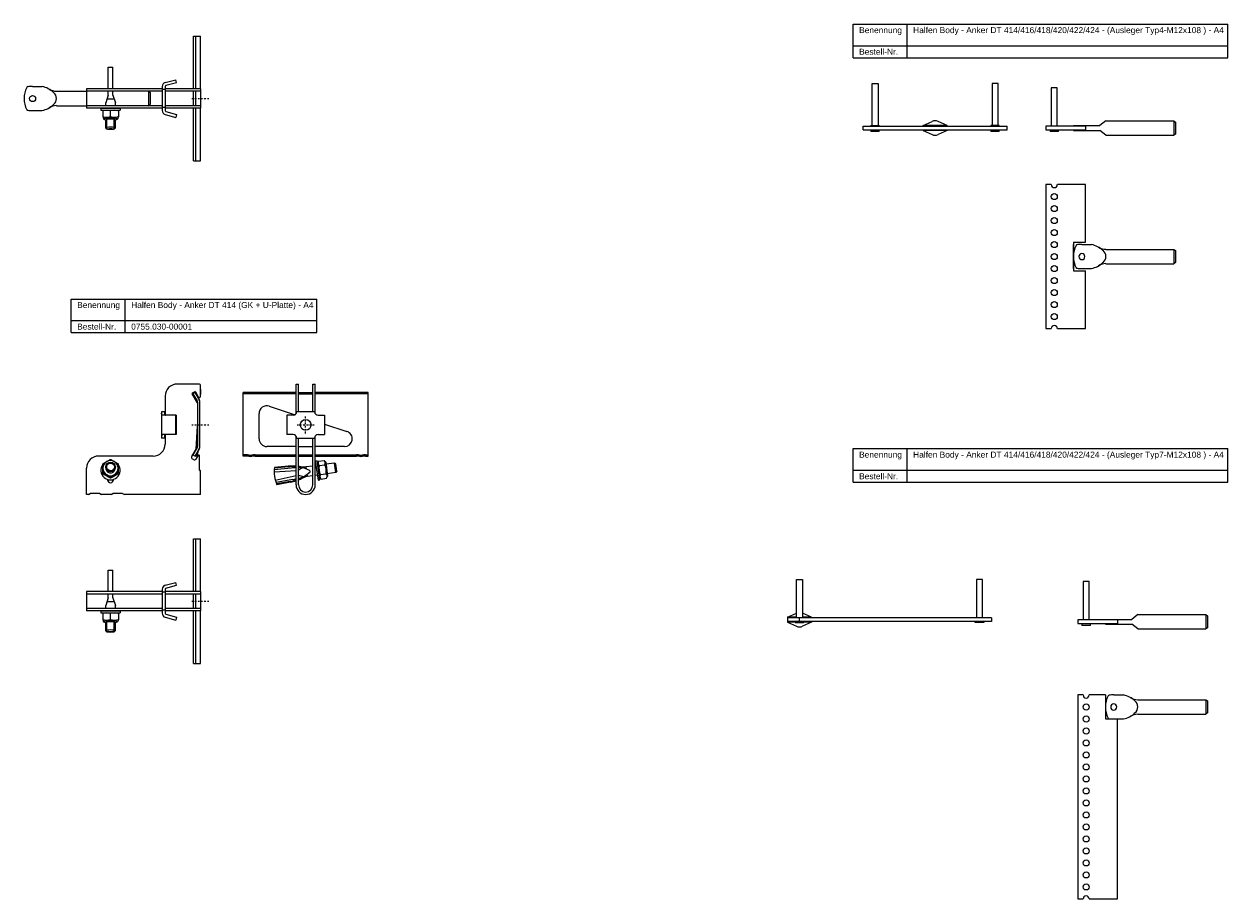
# Model space of a CAD drawing. Header units: millimetres. Extents: x -2174 to -916, y -1210 to 162.
# Tile 1 of 5: x -1956 to -953, y -1210 to -481. Entities that reach past the tile are written whole.
import ezdxf

# ---------------------------------------------------------------- set-up
doc = ezdxf.new("R2010")
doc.units = ezdxf.units.MM
doc.header["$LTSCALE"] = 10
doc.linetypes.add('STRICHPUNKT2', pattern=[0.5, 0.25, -0.125, 0, -0.125])
doc.layers.add('HALFEN', color=2, linetype='Continuous')
doc.styles.add('ARIAL50', font='ARIAL.TTF', dxfattribs={"height": 5})

msp = doc.modelspace()

# ---------------------------------------------------------------- linework, layer by layer
at = {"layer": 'HALFEN'}
for p, q in [((-1265.5, -481.3), (-953.2, -481.3)), ((-1265.5, -509.3), (-1265.5, -481.3)), ((-1220.5, -509.3), (-1220.5, -481.3)), ((-953.2, -509.3), (-953.2, -481.3)), ((-1815.1, -535.3), (-1815.1, -491.3)), ((-1815.1, -491.3), (-1809.3, -491.3)), ((-1813.3, -535.3), (-1813.3, -491.3)), ((-1809.3, -535.3), (-1809.3, -491.3)), ((-1265.5, -499.3), (-953.2, -499.3)), ((-1265.5, -509.3), (-953.2, -509.3)), ((-1886.3, -517.3), (-1882.3, -517.3)), ((-1886.3, -535.3), (-1886.3, -517.3)), ((-1882.3, -535.3), (-1882.3, -517.3)), ((-1838.8, -529.9), (-1830, -527.6)), ((-1838.1, -532.3), (-1829.3, -530)), ((-1829.3, -530), (-1830, -527.6)), ((-1249.7, -565.7), (-1249.7, -530.7)), ((-1249.7, -530.7), (-1244.7, -530.7)), ((-1244.7, -530.7), (-1244.7, -565.7)), ((-1144.7, -530.7), (-1149.7, -530.7)), ((-1149.7, -530.7), (-1149.7, -565.7)), ((-1144.7, -565.7), (-1144.7, -530.7)), ((-1949.3, -533.3), (-1941.3, -533.3)), ((-1929.3, -537.3), (-1904.3, -537.3)), ((-1841.3, -535.3), (-1904.3, -535.3)), ((-1904.3, -535.3), (-1904.3, -551.3)), ((-1841.3, -537.3), (-1904.3, -537.3)), ((-1886.3, -540.5), (-1888.3, -546.8)), ((-1886.3, -540.5), (-1886.3, -537.3)), ((-1882.3, -540.5), (-1882.3, -537.3)), ((-1882.3, -540.5), (-1880.3, -546.8)), ((-1852.7, -537.3), (-1852.7, -549.3)), ((-1852.7, -537.3), (-1851.3, -538.3)), ((-1851.3, -538.3), (-1851.3, -548.3)), ((-1841.3, -533.3), (-1841.3, -553.3)), ((-1838.8, -535.8), (-1841.3, -535.8)), ((-1838.8, -533.3), (-1838.8, -553.3)), ((-1809.3, -535.3), (-1838.8, -535.3)), ((-1838.8, -535.3), (-1838.8, -537.3)), ((-1809.3, -537.3), (-1838.8, -537.3)), ((-1838.8, -537.3), (-1838.8, -549.3)), ((-1815.1, -549.3), (-1815.1, -537.3)), ((-1813.3, -549.3), (-1813.3, -537.3)), ((-1809.3, -535.3), (-1809.3, -551.3)), ((-1100.4, -534.4), (-1100.4, -566.4)), ((-1095.4, -534.4), (-1100.4, -534.4)), ((-1095.4, -566.4), (-1095.4, -534.4)), ((-1929.3, -549.3), (-1904.3, -549.3)), ((-1841.3, -549.3), (-1904.3, -549.3)), ((-1841.3, -551.3), (-1904.3, -551.3)), ((-1892.3, -551.3), (-1876.3, -551.3)), ((-1892.3, -551.3), (-1892.3, -552.9)), ((-1888.3, -549.3), (-1888.3, -546.8)), ((-1881.3, -543.8), (-1887.3, -543.8)), ((-1880.3, -549.3), (-1880.3, -546.8)), ((-1876.3, -551.3), (-1876.3, -552.9)), ((-1852.7, -549.3), (-1851.3, -548.3)), ((-1838.8, -550.8), (-1841.3, -550.8)), ((-1809.3, -549.3), (-1838.8, -549.3)), ((-1838.8, -549.3), (-1838.8, -551.3)), ((-1809.3, -551.3), (-1838.8, -551.3)), ((-1815.1, -595.3), (-1815.1, -551.3)), ((-1813.3, -595.3), (-1813.3, -551.3)), ((-1809.3, -595.3), (-1809.3, -551.3)), ((-1949.3, -553.3), (-1941.3, -553.3)), ((-1892.3, -552.9), (-1876.3, -552.9)), ((-1890.1, -552.9), (-1890.8, -553.6)), ((-1890.8, -553.6), (-1890.8, -558.4)), ((-1890.8, -558.4), (-1890.1, -560.4)), ((-1890.1, -552.9), (-1878.5, -552.9)), ((-1888.3, -567.8), (-1888.3, -561)), ((-1887.3, -568.8), (-1887.3, -560.6)), ((-1884.3, -558.4), (-1884.3, -553.6)), ((-1881.3, -568.8), (-1881.3, -560.7)), ((-1880.3, -567.8), (-1880.3, -561)), ((-1878.5, -552.9), (-1877.8, -553.6)), ((-1877.8, -558.4), (-1878.5, -560.4)), ((-1877.8, -553.6), (-1877.8, -558.4)), ((-1838.8, -556.6), (-1830, -559)), ((-1838.1, -554.2), (-1829.3, -556.6)), ((-1829.3, -556.6), (-1830, -559)), ((-1887.3, -568.8), (-1888.3, -567.8)), ((-1881.3, -568.8), (-1880.3, -567.8)), ((-1257.2, -569.4), (-1257.2, -566.4)), ((-1257.2, -566.4), (-1137.2, -566.4)), ((-1257.2, -569.4), (-1137.2, -569.4)), ((-1250.7, -566.4), (-1250.7, -565.7)), ((-1250.7, -565.7), (-1243.7, -565.7)), ((-1250.7, -569.4), (-1250.7, -570.9)), ((-1243.7, -570.9), (-1250.7, -570.9)), ((-1243.7, -565.7), (-1243.7, -566.4)), ((-1243.7, -570.9), (-1243.7, -569.4)), ((-1207.2, -565.9), (-1199.7, -562.5)), ((-1207.2, -566.4), (-1207.2, -565.9)), ((-1187.2, -565.9), (-1207.2, -565.9)), ((-1207.2, -569.9), (-1207.2, -569.4)), ((-1187.2, -569.9), (-1207.2, -569.9)), ((-1207.2, -569.9), (-1199.7, -573.4)), ((-1187.2, -565.9), (-1194.7, -562.5)), ((-1187.2, -569.9), (-1194.7, -573.4)), ((-1187.2, -566.4), (-1187.2, -565.9)), ((-1187.2, -569.9), (-1187.2, -569.4)), ((-1143.7, -565.7), (-1150.7, -565.7)), ((-1150.7, -565.7), (-1150.7, -566.4)), ((-1150.7, -569.4), (-1150.7, -570.9)), ((-1143.7, -570.9), (-1150.7, -570.9)), ((-1143.7, -566.4), (-1143.7, -565.7)), ((-1143.7, -570.9), (-1143.7, -569.4)), ((-1137.2, -569.4), (-1137.2, -566.4)), ((-1071.9, -566.4), (-1104.9, -566.4)), ((-1104.9, -566.4), (-1104.9, -569.4)), ((-1104.9, -569.4), (-1071.9, -569.4)), ((-1101.4, -569.4), (-1101.4, -570.9)), ((-1094.4, -570.9), (-1101.4, -570.9)), ((-1094.4, -570.9), (-1094.4, -569.4)), ((-1081.9, -565.9), (-1059.9, -565.9)), ((-1081.9, -565.9), (-1081.9, -566.4)), ((-1081.9, -569.4), (-1081.9, -569.9)), ((-1081.9, -569.9), (-1059.9, -569.9)), ((-1071.9, -566.4), (-1071.9, -569.4)), ((-1054.9, -561.9), (-1059.9, -565.9)), ((-1054.9, -573.9), (-1059.9, -569.9)), ((-1054.9, -561.9), (-998.3, -561.9)), ((-998.3, -561.9), (-998.3, -573.9)), ((-998.3, -561.9), (-996.9, -562.9)), ((-996.9, -562.9), (-996.9, -572.9)), ((-1054.9, -573.9), (-998.3, -573.9)), ((-996.9, -572.9), (-998.3, -573.9)), ((-1815.1, -595.3), (-1809.3, -595.3)), ((-1100.4, -615), (-1104.9, -615)), ((-1104.9, -615), (-1104.9, -735)), ((-1071.9, -615), (-1095.3, -615)), ((-1071.9, -663), (-1071.9, -615)), ((-1081.9, -663), (-1081.9, -687)), ((-1081.9, -663), (-1071.9, -663)), ((-1081.9, -685), (-1081.9, -665)), ((-1074.9, -665), (-1066.9, -665)), ((-1054.9, -669), (-998.3, -669)), ((-998.3, -669), (-998.3, -681)), ((-998.3, -669), (-996.9, -670)), ((-996.9, -670), (-996.9, -680)), ((-1054.9, -681), (-998.3, -681)), ((-996.9, -680), (-998.3, -681)), ((-1081.9, -687), (-1071.9, -687)), ((-1074.9, -685), (-1066.9, -685)), ((-1071.9, -735), (-1071.9, -687)), ((-1917.1, -710.4), (-1712.3, -710.4)), ((-1917.1, -738.4), (-1917.1, -710.4)), ((-1872.1, -738.4), (-1872.1, -710.4)), ((-1712.3, -738.4), (-1712.3, -710.4)), ((-1917.1, -728.4), (-1712.3, -728.4)), ((-1917.1, -738.4), (-1712.3, -738.4)), ((-1104.9, -735), (-1100.4, -735)), ((-1095.3, -735), (-1071.9, -735)), ((-1810.3, -781.3), (-1828.8, -781.3)), ((-1810.3, -781.3), (-1828.8, -781.3)), ((-1809.3, -785.6), (-1809.3, -782.3)), ((-1809.3, -791.5), (-1809.3, -782.3)), ((-1729.7, -806), (-1729.7, -781.3)), ((-1729.7, -781.3), (-1727.7, -781.3)), ((-1727.7, -804.3), (-1727.7, -781.3)), ((-1715.7, -804.3), (-1715.7, -781.3)), ((-1715.7, -781.3), (-1713.7, -781.3)), ((-1713.7, -806), (-1713.7, -781.3)), ((-1838.8, -791.3), (-1838.8, -807)), ((-1809.3, -785.6), (-1809.3, -790)), ((-1773.7, -841.3), (-1773.7, -788.3)), ((-1729.7, -788.3), (-1773.7, -788.3)), ((-1729.7, -789.3), (-1773.7, -789.3)), ((-1727.7, -788.3), (-1715.7, -788.3)), ((-1727.7, -789.3), (-1715.7, -789.3)), ((-1669.7, -788.3), (-1713.7, -788.3)), ((-1669.7, -789.3), (-1713.7, -789.3)), ((-1669.7, -841.3), (-1669.7, -788.3)), ((-1838.8, -796.3), (-1838.8, -801.3)), ((-1752, -799.8), (-1730.4, -806.8)), ((-1841.7, -804.3), (-1841.7, -826.3)), ((-1839.2, -804.3), (-1841.7, -804.3)), ((-1829.7, -807.3), (-1840.9, -807.3)), ((-1839.2, -804.3), (-1839.2, -806.3)), ((-1830.3, -807.3), (-1830.3, -823.3)), ((-1829.7, -807.3), (-1829.7, -823.3)), ((-1760.5, -826.9), (-1760.5, -805.9)), ((-1737.4, -807.3), (-1737.4, -823.3)), ((-1732.2, -807.3), (-1737.4, -807.3)), ((-1714.2, -804.3), (-1729.2, -804.3)), ((-1711.2, -807.3), (-1706, -807.3)), ((-1706, -807.3), (-1706, -823.3)), ((-1706, -814.7), (-1687.3, -820.8)), ((-1839.2, -826.3), (-1841.7, -826.3)), ((-1829.7, -823.3), (-1840.9, -823.3)), ((-1839.2, -824.3), (-1839.2, -826.3)), ((-1838.8, -823.6), (-1838.8, -831.3)), ((-1732.2, -823.3), (-1737.4, -823.3)), ((-1729.7, -865.3), (-1729.7, -824.7)), ((-1729.2, -826.3), (-1714.2, -826.3)), ((-1727.7, -865.3), (-1727.7, -826.3)), ((-1715.7, -865.3), (-1715.7, -826.3)), ((-1713.7, -865.3), (-1713.7, -824.6)), ((-1711.2, -823.3), (-1706, -823.3)), ((-1848.8, -841.3), (-1894.3, -841.3)), ((-1810.3, -853), (-1810.3, -840.9)), ((-1771.4, -840.3), (-1773.7, -840.3)), ((-1771.4, -841.3), (-1773.7, -841.3)), ((-1763.9, -840.3), (-1729.7, -840.3)), ((-1763.9, -841.3), (-1729.7, -841.3)), ((-1729.7, -833.4), (-1754, -833.4)), ((-1727.7, -833.4), (-1715.7, -833.4)), ((-1727.7, -840.3), (-1715.7, -840.3)), ((-1727.7, -841.3), (-1715.7, -841.3)), ((-1689.4, -833.4), (-1713.7, -833.4)), ((-1713.7, -840.3), (-1679.4, -840.3)), ((-1713.7, -841.3), (-1679.4, -841.3)), ((-1671.9, -840.3), (-1669.7, -840.3)), ((-1671.9, -841.3), (-1669.7, -841.3)), ((-1265.5, -835.1), (-953.2, -835.1)), ((-1265.5, -863.1), (-1265.5, -835.1)), ((-1220.5, -863.1), (-1220.5, -835.1)), ((-953.2, -863.1), (-953.2, -835.1)), ((-1904.3, -873.3), (-1904.3, -851.3)), ((-1888.3, -851.2), (-1888.3, -850.4)), ((-1880.3, -851.2), (-1880.3, -850.4)), ((-1733.8, -851.4), (-1747.9, -852.8)), ((-1736.3, -849.7), (-1747.7, -850.8)), ((-1736.2, -850.4), (-1747.6, -851.5)), ((-1724.6, -851.1), (-1727.7, -853.1)), ((-1724.6, -851.1), (-1727.7, -853.1)), ((-1725.6, -851), (-1724.6, -851.1)), ((-1725.6, -851), (-1724.6, -851.1)), ((-1715.7, -849.6), (-1721.5, -850.4)), ((-1721.5, -850.4), (-1721.3, -852)), ((-1721.4, -851.4), (-1721.3, -852.1)), ((-1712.1, -845.2), (-1713.7, -845.5)), ((-1713.7, -845.5), (-1711.4, -861.3)), ((-1713.1, -849.3), (-1713.7, -849.3)), ((-1709.9, -861.1), (-1712.1, -845.2)), ((-1711, -845.6), (-1711.8, -847.4)), ((-1711.8, -847.3), (-1710.2, -858.8)), ((-1711, -845.6), (-1706.3, -844.9)), ((-1710.5, -849.3), (-1705.7, -848.6)), ((-1706.3, -844.9), (-1705, -846.5)), ((-1705, -846.5), (-1703.4, -858)), ((-1697.7, -847.1), (-1704.8, -848.1)), ((-1696.6, -855), (-1697.7, -847.1)), ((-1696.6, -848), (-1697.7, -847.1)), ((-1695.8, -853.9), (-1696.6, -848)), ((-1886.8, -861), (-1886.8, -860.8)), ((-1881.8, -861), (-1881.8, -860.8)), ((-1809.6, -853.3), (-1810, -853.3)), ((-1809.3, -873.3), (-1809.3, -853.6)), ((-1729.7, -853.5), (-1747.9, -854.7)), ((-1729.7, -857.8), (-1747, -861.6)), ((-1732.5, -860.9), (-1746.4, -863.4)), ((-1734.5, -862.4), (-1745.8, -864.5)), ((-1727.7, -856.9), (-1727.6, -857.4)), ((-1727.6, -857.4), (-1727.7, -856.9)), ((-1727.6, -857.4), (-1727.7, -857.4)), ((-1724.2, -858.4), (-1727.6, -857.4)), ((-1723.6, -858.6), (-1727.6, -857.4)), ((-1724.5, -859), (-1723.6, -858.6)), ((-1724.5, -859), (-1724.2, -858.8)), ((-1720.6, -856.7), (-1720.5, -857.4)), ((-1720.6, -856.8), (-1720.4, -858.4)), ((-1715.7, -857.7), (-1720.4, -858.4)), ((-1712, -857.2), (-1713.7, -857.4)), ((-1711.4, -861.3), (-1709.9, -861.1)), ((-1708.9, -860.5), (-1710.2, -858.9)), ((-1709.5, -856.7), (-1704.7, -856.1)), ((-1708.9, -860.5), (-1704.2, -859.8)), ((-1704.2, -859.8), (-1703.4, -858)), ((-1696.6, -855), (-1703.7, -856)), ((-1695.8, -853.9), (-1696.6, -855)), ((-1265.5, -853.1), (-953.2, -853.1)), ((-1902.8, -873.3), (-1901.3, -872.5)), ((-1893.3, -872.5), (-1901.3, -872.5)), ((-1893.3, -872.5), (-1891.8, -873.3)), ((-1883.8, -873.3), (-1882.3, -872.5)), ((-1874.3, -872.5), (-1882.3, -872.5)), ((-1874.3, -872.5), (-1872.8, -873.3)), ((-1734.4, -863.1), (-1745.7, -865.2)), ((-1265.5, -863.1), (-953.2, -863.1)), ((-1902.8, -873.3), (-1904.3, -873.3)), ((-1883.8, -873.3), (-1891.8, -873.3)), ((-1809.3, -873.3), (-1872.8, -873.3)), ((-1815.1, -954.3), (-1815.1, -910.3)), ((-1815.1, -910.3), (-1809.3, -910.3)), ((-1813.3, -954.3), (-1813.3, -910.3)), ((-1809.3, -954.3), (-1809.3, -910.3)), ((-1886.3, -936.3), (-1882.3, -936.3)), ((-1886.3, -954.3), (-1886.3, -936.3)), ((-1882.3, -954.3), (-1882.3, -936.3)), ((-1841.3, -952.3), (-1841.3, -972.3)), ((-1838.8, -948.9), (-1830, -946.6)), ((-1838.8, -952.3), (-1838.8, -972.3)), ((-1838.1, -951.3), (-1829.3, -949)), ((-1829.3, -949), (-1830, -946.6)), ((-1312.7, -976.2), (-1312.7, -944.2)), ((-1312.7, -944.2), (-1307.7, -944.2)), ((-1307.7, -944.2), (-1307.7, -976.2)), ((-1157.7, -944.2), (-1162.7, -944.2)), ((-1162.7, -944.2), (-1162.7, -976.2)), ((-1157.7, -976.2), (-1157.7, -944.2)), ((-1073.8, -945.9), (-1073.8, -977.9)), ((-1068.8, -945.9), (-1073.8, -945.9)), ((-1068.8, -977.9), (-1068.8, -945.9)), ((-1841.3, -954.3), (-1904.3, -954.3)), ((-1904.3, -954.3), (-1904.3, -970.3)), ((-1841.3, -956.3), (-1904.3, -956.3)), ((-1886.3, -959.5), (-1888.3, -965.8)), ((-1881.3, -962.8), (-1887.3, -962.8)), ((-1886.3, -959.5), (-1886.3, -956.3)), ((-1882.3, -959.5), (-1882.3, -956.3)), ((-1882.3, -959.5), (-1880.3, -965.8)), ((-1838.8, -954.8), (-1841.3, -954.8)), ((-1809.3, -954.3), (-1838.8, -954.3)), ((-1838.8, -954.3), (-1838.8, -956.3)), ((-1809.3, -956.3), (-1838.8, -956.3)), ((-1838.8, -956.3), (-1838.8, -968.3)), ((-1815.1, -968.3), (-1815.1, -956.3)), ((-1813.3, -968.3), (-1813.3, -956.3)), ((-1809.3, -954.3), (-1809.3, -970.3)), ((-1841.3, -968.3), (-1904.3, -968.3)), ((-1841.3, -970.3), (-1904.3, -970.3)), ((-1892.3, -970.3), (-1876.3, -970.3)), ((-1892.3, -970.3), (-1892.3, -971.9)), ((-1892.3, -971.9), (-1876.3, -971.9)), ((-1890.1, -971.9), (-1890.8, -972.6)), ((-1890.8, -972.6), (-1890.8, -977.4)), ((-1890.1, -971.9), (-1878.5, -971.9)), ((-1888.3, -968.3), (-1888.3, -965.8)), ((-1884.3, -977.4), (-1884.3, -972.6)), ((-1880.3, -968.3), (-1880.3, -965.8)), ((-1878.5, -971.9), (-1877.8, -972.6)), ((-1877.8, -972.6), (-1877.8, -977.4)), ((-1876.3, -970.3), (-1876.3, -971.9)), ((-1838.8, -969.8), (-1841.3, -969.8)), ((-1809.3, -968.3), (-1838.8, -968.3)), ((-1838.8, -968.3), (-1838.8, -970.3)), ((-1809.3, -970.3), (-1838.8, -970.3)), ((-1815.1, -1014.3), (-1815.1, -970.3)), ((-1813.3, -1014.3), (-1813.3, -970.3)), ((-1809.3, -1014.3), (-1809.3, -970.3)), ((-1320.2, -975.7), (-1312.8, -972.2)), ((-1300.2, -975.7), (-1307.7, -972.2)), ((-1890.8, -977.4), (-1890.1, -979.4)), ((-1888.3, -986.8), (-1888.3, -980)), ((-1887.3, -987.8), (-1887.3, -979.6)), ((-1881.3, -987.8), (-1881.3, -979.7)), ((-1880.3, -986.8), (-1880.3, -980)), ((-1877.8, -977.4), (-1878.5, -979.4)), ((-1838.8, -975.6), (-1830, -978)), ((-1838.1, -973.2), (-1829.3, -975.6)), ((-1829.3, -975.6), (-1830, -978)), ((-1312.7, -975.7), (-1320.2, -975.7)), ((-1320.2, -975.7), (-1320.2, -976.2)), ((-1150.2, -976.2), (-1320.2, -976.2)), ((-1320.2, -976.2), (-1320.2, -979.2)), ((-1150.2, -979.2), (-1320.2, -979.2)), ((-1320.2, -979.2), (-1320.2, -979.7)), ((-1313.7, -979.7), (-1320.2, -979.7)), ((-1320.2, -979.7), (-1312.8, -983.1)), ((-1313.7, -979.2), (-1313.7, -979.9)), ((-1313.7, -979.9), (-1306.7, -979.9)), ((-1310.2, -979.2), (-1310.2, -976.2)), ((-1300.2, -975.7), (-1307.7, -975.7)), ((-1300.2, -979.7), (-1307.7, -983.1)), ((-1306.7, -979.9), (-1306.7, -979.2)), ((-1300.2, -979.7), (-1306.7, -979.7)), ((-1300.2, -975.7), (-1300.2, -976.2)), ((-1300.2, -979.2), (-1300.2, -979.7)), ((-1163.7, -979.9), (-1163.7, -979.2)), ((-1156.7, -979.9), (-1163.7, -979.9)), ((-1156.7, -979.2), (-1156.7, -979.9)), ((-1150.2, -976.2), (-1150.2, -979.2)), ((-1045.3, -977.9), (-1078.3, -977.9)), ((-1078.3, -977.9), (-1078.3, -980.9)), ((-1078.3, -980.9), (-1045.3, -980.9)), ((-1074.8, -980.9), (-1074.8, -982.4)), ((-1067.8, -982.4), (-1074.8, -982.4)), ((-1067.8, -982.4), (-1067.8, -980.9)), ((-1055.3, -977.4), (-1033.3, -977.4)), ((-1055.3, -977.4), (-1055.3, -977.9)), ((-1055.3, -980.9), (-1055.3, -981.4)), ((-1055.3, -981.4), (-1033.3, -981.4)), ((-1045.3, -977.9), (-1045.3, -980.9)), ((-1028.3, -973.4), (-1033.3, -977.4)), ((-1028.3, -985.4), (-1033.3, -981.4)), ((-1028.3, -973.4), (-971.7, -973.4)), ((-971.7, -973.4), (-971.7, -985.4)), ((-971.7, -973.4), (-970.3, -974.4)), ((-970.3, -974.4), (-970.3, -984.4)), ((-1887.3, -987.8), (-1888.3, -986.8)), ((-1881.3, -987.8), (-1880.3, -986.8)), ((-1028.3, -985.4), (-971.7, -985.4)), ((-970.3, -984.4), (-971.7, -985.4)), ((-1815.1, -1014.3), (-1809.3, -1014.3)), ((-1073.8, -1040.4), (-1078.3, -1040.4)), ((-1078.3, -1040.4), (-1078.3, -1210.4)), ((-1055.3, -1040.4), (-1068.7, -1040.4)), ((-1055.3, -1040.4), (-1055.3, -1060.4)), ((-1048.3, -1040.4), (-1040.3, -1040.4)), ((-1028.3, -1044.4), (-971.7, -1044.4)), ((-971.7, -1044.4), (-971.7, -1056.4)), ((-971.7, -1044.4), (-970.3, -1045.4)), ((-970.3, -1045.4), (-970.3, -1055.4)), ((-1055.3, -1060.4), (-1045.3, -1060.4)), ((-1048.3, -1060.4), (-1040.3, -1060.4)), ((-1045.3, -1210.4), (-1045.3, -1060.4)), ((-1028.3, -1056.4), (-971.7, -1056.4)), ((-970.3, -1055.4), (-971.7, -1056.4)), ((-1078.3, -1210.4), (-1073.8, -1210.4)), ((-1068.7, -1210.4), (-1045.3, -1210.4))]:
    msp.add_line(p, q, dxfattribs=at)
at = {"layer": 'HALFEN', "color": 1, "linetype": 'STRICHPUNKT2', "ltscale": 0.5}
for p, q in [((-1816.6, -543.3), (-1802.1, -543.3)), ((-1721.7, -822.6), (-1721.7, -808.1)), ((-1816.6, -815.3), (-1802.1, -815.3)), ((-1728.9, -815.3), (-1714.4, -815.3)), ((-1816.6, -962.3), (-1802.1, -962.3))]:
    msp.add_line(p, q, dxfattribs=at)
at = {"layer": 'HALFEN', "extrusion": (0, 1, 0)}
for p, q in [((-1811.9, -796.8), (-1816.2, -789.4)), ((-1816, -788.7), (-1814.3, -787.7)), ((-1813.9, -788.3), (-1815.6, -789.3)), ((-1815.6, -789.3), (-1812.1, -795.4)), ((-1810.3, -794.4), (-1813.9, -788.3)), ((-1813.6, -787.9), (-1811.2, -792)), ((-1811.9, -796.2), (-1811.9, -833.4)), ((-1809.9, -833.4), (-1809.9, -796.2)), ((-1813, -835.6), (-1811.9, -816.5)), ((-1816.6, -841.8), (-1813, -835.6)), ((-1812.1, -834.2), (-1815.6, -840.3)), ((-1815.6, -840.3), (-1813.9, -841.3)), ((-1813.9, -841.3), (-1810.3, -835.2)), ((-1813.9, -841.3), (-1813.9, -841.3)), ((-1813.5, -841.4), (-1813.9, -841.3)), ((-1812.5, -841.8), (-1813.5, -841.4)), ((-1811.3, -840.6), (-1813.1, -843.8)), ((-1812.5, -841.8), (-1810.6, -835.6)), ((-1815.1, -844.3), (-1816, -843.8)), ((-1890.7, -855.9), (-1890.7, -855.1)), ((-1884.3, -859.5), (-1884.3, -858.8)), ((-1877.9, -855.9), (-1877.9, -855.1))]:
    msp.add_line(p, q, dxfattribs=at)
at = {"layer": 'HALFEN'}
for centre, radius in [((-1949.3, -543.3), 2.55), ((-1097.9, -625), 2.55), ((-1097.9, -635), 2.55), ((-1097.9, -645), 2.55), ((-1097.9, -655), 2.55), ((-1097.9, -665), 2.55), ((-1097.9, -675), 2.55), ((-1097.9, -685), 2.55), ((-1097.9, -695), 2.55), ((-1097.9, -705), 2.55), ((-1097.9, -715), 2.55), ((-1097.9, -725), 2.55), ((-1721.7, -815.3), 4.5), ((-1071.3, -1050.4), 2.55), ((-1071.3, -1060.4), 2.55), ((-1071.3, -1070.4), 2.55), ((-1071.3, -1080.4), 2.55), ((-1071.3, -1090.4), 2.55), ((-1071.3, -1100.4), 2.55), ((-1071.3, -1110.4), 2.55), ((-1071.3, -1120.4), 2.55), ((-1071.3, -1130.4), 2.55), ((-1071.3, -1140.4), 2.55), ((-1071.3, -1150.4), 2.55), ((-1071.3, -1160.4), 2.55), ((-1071.3, -1170.4), 2.55), ((-1071.3, -1180.4), 2.55), ((-1071.3, -1190.4), 2.55), ((-1071.3, -1200.4), 2.55)]:
    msp.add_circle(centre, radius, dxfattribs=at)
for centre, radius, start, end in [((-1837.8, -533.3), 3.5, 105, 180), ((-1935.8, -543.3), 20.6, 153.1067, 206.8933), ((-1953.2, -534.4), 1, 95.7195, 153.1067), ((-1950, -566.7), 33.4, 88.8707, 95.7195), ((-1944.8, -551.7), 18.7, 45.6889, 79.3414), ((-1928.6, -523.7), 13.6, 240.0954, 267.0505), ((-1935.8, -543.3), 6.43, 308.925, 51.075), ((-1837.8, -533.3), 1, 105, 180), ((-1944.8, -534.9), 18.7, 280.6586, 314.3111), ((-1928.6, -562.8), 13.6, 92.9495, 119.9046), ((-1953.2, -552.1), 1, 206.8933, 264.2805), ((-1950, -519.9), 33.4, 264.2805, 271.1293), ((-1887.6, -562.4), 9.37, 69.7054, 110.2946), ((-1887.6, -549.6), 9.37, 249.7054, 290.2946), ((-1881.1, -562.4), 9.37, 69.7054, 110.2946), ((-1881.1, -549.6), 9.37, 249.7054, 290.2946), ((-1837.8, -553.3), 3.5, 180, 255), ((-1837.8, -553.3), 1, 180, 255), ((-1247.2, -567.9), 6, 114.6243, 114.73), ((-1247.2, -567.9), 6, 65.27, 65.3757), ((-1197.2, -567.9), 6, 65.27, 114.73), ((-1147.2, -567.9), 6, 114.6243, 114.73), ((-1147.2, -567.9), 6, 65.27, 65.3757), ((-1197.2, -567.9), 6, 245.27, 294.73), ((-1097.9, -615), 2.55, 180, 0), ((-1061.3, -675), 20.6, 153.1067, 206.8933), ((-1078.8, -666.1), 1, 95.7195, 153.1067), ((-1075.6, -698.4), 33.4, 88.8707, 95.7195), ((-1070.4, -683.4), 18.7, 45.6889, 79.3414), ((-1054.2, -655.4), 13.6, 240.0954, 267.0505), ((-1061.3, -675), 6.43, 308.925, 51.075), ((-1074.9, -675), 2.55, 90, 270), ((-1074.9, -675), 2.55, 270, 90), ((-1070.4, -666.6), 18.7, 280.6586, 314.3111), ((-1054.2, -694.5), 13.6, 92.9495, 119.9046), ((-1078.8, -683.8), 1, 206.8933, 264.2805), ((-1075.6, -651.6), 33.4, 264.2805, 271.1293), ((-1097.9, -735), 2.55, 0, 180), ((-1828.8, -791.3), 10, 90, 180), ((-1810.3, -782.3), 1, 0, 90), ((-1815.8, -789.1), 0.5, 120, 210), ((-1814, -788.1), 0.5, 30, 120), ((-1810.3, -791.5), 1, 210, 0), ((-1813.4, -796.2), 1.5, 0, 30), ((-1813.4, -796.2), 3.5, 360, 30), ((-1754, -805.9), 6.5, 72, 180), ((-1732.2, -804.3), 3, 269.9556, 359.9556), ((-1711.2, -804.3), 3, 179.9556, 269.9556), ((-1689.4, -826.9), 6.5, 270, 72), ((-1848.8, -831.3), 10, 270, 0), ((-1754, -826.9), 6.5, 180, 270), ((-1732.2, -826.3), 3, 359.9556, 89.9556), ((-1711.2, -826.3), 3, 89.9556, 179.9556), ((-1894.3, -851.3), 10, 90, 180), ((-1815.3, -842.5), 1.5, 150, 240), ((-1813.4, -833.4), 1.5, 330, 360), ((-1810.8, -840.9), 0.5, 0, 150), ((-1813.4, -833.4), 3.5, 330, 0), ((-1771.4, -856.3), 16, 80.3664, 90), ((-1771.4, -856.3), 15, 80.3664, 90), ((-1767.7, -834.2), 7.41, 260.3664, 279.6336), ((-1767.7, -834.2), 6.41, 260.3664, 279.6336), ((-1763.9, -856.3), 16, 90, 99.6336), ((-1763.9, -856.3), 15, 90, 99.6336), ((-1679.4, -856.3), 16, 80.3664, 90), ((-1679.4, -856.3), 15, 80.3664, 90), ((-1675.7, -834.2), 7.41, 260.3664, 279.6336), ((-1675.7, -834.2), 6.41, 260.3664, 279.6336), ((-1671.9, -856.3), 16, 90, 99.6336), ((-1671.9, -856.3), 15, 90, 99.6336), ((-1884.3, -853.2), 8, 143.1301, 36.8699), ((-1814.4, -843), 1.5, 240, 330), ((-1721.1, -854.4), 26.8, 172.244, 203.6435), ((-1732.3, -891.9), 42.3, 86.4717, 95.4416), ((-1732.3, -891.9), 42.3, 86.4717, 95.4416), ((-1732.1, -880.8), 30.7, 85.4346, 97.6558), ((-1732.1, -880.8), 30.7, 85.4346, 97.6558), ((-1727.8, -894.6), 43.7, 92.4413, 97.9226), ((-1727.8, -894.6), 43.7, 92.4413, 97.9226), ((-1732.3, -891.9), 42.3, 83.0774, 83.7516), ((-1732.3, -891.9), 42.3, 83.0774, 83.7516), ((-1732.1, -880.8), 30.7, 74.9869, 81.6714), ((-1732.1, -880.8), 30.7, 63.4458, 81.6714), ((-1727.8, -894.6), 43.7, 87.1517, 89.8178), ((-1727.8, -894.6), 43.7, 87.1517, 89.8178), ((-1722.4, -829.9), 20.5, 256.6731, 265.1714), ((-1722.4, -829.9), 20.5, 256.6731, 272.6165), ((-1708.1, -847.1), 3.32, 162.4385, 222.4385), ((-1698.3, -851.4), 12.4, 170.383, 205.617), ((-1708.7, -847.2), 3.32, 333.5615, 33.5615), ((-1716.9, -854), 12.4, 350.383, 25.617), ((-1884.3, -861), 2.5, 180, 0), ((-1810, -853), 0.3, 180, 270), ((-1809.6, -853.6), 0.3, 0, 90), ((-1739, -832.1), 30.7, 278.3442, 287.6377), ((-1739, -832.1), 30.7, 278.3442, 287.6377), ((-1742.2, -821.5), 42.3, 280.5584, 287.1881), ((-1742.2, -821.5), 42.3, 280.5584, 287.1881), ((-1738.6, -817.6), 43.7, 278.0774, 281.8386), ((-1738.6, -817.6), 43.7, 278.0774, 281.8386), ((-1739, -832.1), 30.7, 291.6077, 312.5542), ((-1739, -832.1), 30.7, 291.6077, 298.8449), ((-1738.6, -817.6), 43.7, 284.5326, 288.8483), ((-1738.6, -817.6), 43.7, 284.5326, 288.8483), ((-1742.2, -821.5), 42.3, 290.0479, 292.9226), ((-1742.2, -821.5), 42.3, 290.0479, 292.9226), ((-1715.6, -878.3), 20.5, 103.3835, 119.3269), ((-1715.6, -878.3), 20.5, 114.5508, 119.3269), ((-1732.1, -880.8), 30.7, 63.4458, 65.0283), ((-1739, -832.1), 30.7, 310.2085, 312.5542), ((-1718.6, -854), 0.594, 357.9353, 73.2654), ((-1718.6, -854), 0.594, 357.9353, 73.2654), ((-1718.5, -854.2), 0.594, 302.7346, 18.0647), ((-1718.5, -854.2), 0.594, 302.7346, 18.0647), ((-1706.5, -858.2), 3.32, 153.5615, 213.5615), ((-1707.1, -858.3), 3.32, 342.4385, 42.4385), ((-1721.7, -865.3), 8, 180, 0), ((-1721.7, -865.3), 6, 180, 0), ((-1837.8, -952.3), 3.5, 105, 180), ((-1837.8, -952.3), 1, 105, 180), ((-1887.6, -981.4), 9.37, 69.7054, 110.2946), ((-1881.1, -981.4), 9.37, 69.7054, 110.2946), ((-1837.8, -972.3), 3.5, 180, 255), ((-1837.8, -972.3), 1, 180, 255), ((-1310.2, -977.7), 6, 114.6243, 114.73), ((-1310.2, -977.7), 6, 65.27, 65.3757), ((-1887.6, -968.6), 9.37, 249.7054, 290.2946), ((-1881.1, -968.6), 9.37, 249.7054, 290.2946), ((-1310.2, -977.7), 6, 245.27, 294.73), ((-1071.3, -1040.4), 2.55, 180, 0), ((-1034.7, -1050.4), 20.6, 153.1067, 206.8933), ((-1052.1, -1041.6), 1, 95.7195, 153.1067), ((-1048.9, -1073.8), 33.4, 88.8707, 95.7195), ((-1043.7, -1058.8), 18.7, 45.6889, 79.3414), ((-1027.6, -1030.9), 13.6, 240.0954, 267.0505), ((-1048.3, -1050.4), 2.55, 90, 270), ((-1048.3, -1050.4), 2.55, 270, 90), ((-1034.7, -1050.4), 6.43, 308.925, 51.075), ((-1052.1, -1059.3), 1, 206.8933, 264.2805), ((-1048.9, -1027), 33.4, 264.2805, 271.1293), ((-1043.7, -1042), 18.7, 280.6586, 314.3111), ((-1027.6, -1070), 13.6, 92.9495, 119.9046), ((-1071.3, -1210.4), 2.55, 0, 180)]:
    msp.add_arc(centre, radius, start, end, dxfattribs=at)
for centre, major_axis, ratio, start_param, end_param in [((-1884.3, -560.4), (-5.8, 0), 0.139173, 2.331809, 7.092969), ((-1884.3, -561), (4, 0), 0.139033, 0.050629, 3.096659), ((-1884.3, -567.8), (-4, 0), 0.139173, 3.158116, 6.266662), ((-1884.3, -851.4), (-6.4, 0), 0.992546, -1.047198, 0), ((-1884.3, -851.4), (-6.4, 0), 0.992546, 0, 1.047198), ((-1884.3, -851.3), (4, 0), 0.992546, 3.123186, 4.712389), ((-1884.3, -851.4), (-6.4, 0), 0.992546, -2.094395, -1.047198), ((-1884.3, -851.3), (4, 0), 0.992546, -1.570796, 0.018407), ((-1884.3, -851.4), (-6.4, 0), 0.992546, -3.141593, -2.094395), ((-1884.3, -851.4), (-6.4, 0), 0.992546, 2.094395, 3.141593), ((-1884.3, -851.4), (-6.4, 0), 0.992546, 1.047198, 2.094395), ((-1884.3, -979.4), (-5.8, 0), 0.139173, 2.331809, 7.092969), ((-1884.3, -980), (4, 0), 0.139033, 0.050629, 3.096659), ((-1884.3, -986.8), (-4, 0), 0.139173, 3.158116, 6.266662)]:
    msp.add_ellipse(centre, major_axis=major_axis, ratio=ratio, start_param=start_param, end_param=end_param, dxfattribs=at)
for centre, major_axis, ratio in [((-1884.3, -568.8), (-3, 0), 0.139173), ((-1884.3, -850.4), (4, 0), 0.992546), ((-1884.3, -850.3), (3.2, 0), 0.992546), ((-1884.3, -987.8), (-3, 0), 0.139173)]:
    msp.add_ellipse(centre, major_axis=major_axis, ratio=ratio, dxfattribs=at)
for points, knots in [([(-1840.9, -807.3), (-1841, -807.3), (-1841.1, -807.3), (-1841.3, -807.2), (-1841.3, -807.2), (-1841.5, -807), (-1841.5, -806.9), (-1841.6, -806.7), (-1841.6, -806.6), (-1841.6, -806.4), (-1841.7, -806.2), (-1841.7, -805.9), (-1841.7, -805.8), (-1841.7, -805.6)], [12.939429, 12.939429, 12.939429, 12.939429, 13.450896, 13.450896, 13.981749, 13.981749, 14.512603, 14.512603, 15.043457, 15.043457, 15.58114, 15.58114, 16.065881, 16.065881, 16.065881, 16.065881]), ([(-1839.2, -806.5), (-1839.2, -806.5), (-1839.1, -806.6), (-1839.1, -806.7), (-1839.1, -806.8), (-1839, -806.9), (-1839, -807), (-1838.9, -807), (-1838.9, -807), (-1838.8, -807.1)], [4.1764157, 4.1764157, 4.1764157, 4.1764157, 4.4061223, 4.4061223, 4.6848401, 4.6848401, 4.9635579, 4.9635579, 5.0545355, 5.0545355, 5.0545355, 5.0545355]), ([(-1838.8, -807.1), (-1838.8, -807.1), (-1838.8, -807.1), (-1838.7, -807.2), (-1838.6, -807.2), (-1838.5, -807.2)], [2.958333, 2.958333, 2.958333, 2.958333, 3.2000176, 3.2000176, 3.5438255, 3.5438255, 3.5438255, 3.5438255]), ([(-1838.2, -807.3), (-1838.3, -807.3), (-1838.4, -807.3), (-1838.5, -807.2), (-1838.5, -807.2), (-1838.5, -807.2)], [0, 0, 0, 0, 0.6724021, 0.6724021, 0.712352, 0.712352, 0.712352, 0.712352]), ([(-1840.9, -823.3), (-1841, -823.3), (-1841.1, -823.3), (-1841.3, -823.4), (-1841.3, -823.4), (-1841.5, -823.6), (-1841.5, -823.7), (-1841.6, -823.9), (-1841.6, -824), (-1841.6, -824.2), (-1841.7, -824.4), (-1841.7, -824.7), (-1841.7, -824.8), (-1841.7, -825)], [12.939429, 12.939429, 12.939429, 12.939429, 13.450896, 13.450896, 13.981749, 13.981749, 14.512603, 14.512603, 15.043457, 15.043457, 15.58114, 15.58114, 16.065881, 16.065881, 16.065881, 16.065881]), ([(-1839.2, -824.2), (-1839.2, -824.1), (-1839.1, -824), (-1839.1, -823.9), (-1839.1, -823.8), (-1839, -823.7), (-1839, -823.6), (-1838.9, -823.6), (-1838.9, -823.6), (-1838.8, -823.6)], [4.1764157, 4.1764157, 4.1764157, 4.1764157, 4.4061223, 4.4061223, 4.6848401, 4.6848401, 4.9635579, 4.9635579, 5.0545355, 5.0545355, 5.0545355, 5.0545355]), ([(-1838.8, -823.6), (-1838.8, -823.5), (-1838.8, -823.5), (-1838.7, -823.4), (-1838.6, -823.4), (-1838.5, -823.4)], [2.958333, 2.958333, 2.958333, 2.958333, 3.2000176, 3.2000176, 3.5438255, 3.5438255, 3.5438255, 3.5438255]), ([(-1838.2, -823.3), (-1838.3, -823.3), (-1838.4, -823.3), (-1838.5, -823.4), (-1838.5, -823.4), (-1838.5, -823.4)], [0, 0, 0, 0, 0.6724021, 0.6724021, 0.712352, 0.712352, 0.712352, 0.712352])]:
    msp.add_open_spline(points, degree=3, knots=knots, dxfattribs=at)
for points in [[(-1839.2, -806.3), (-1839.2, -806.4), (-1839.2, -806.4), (-1839.2, -806.5)], [(-1839.2, -824.3), (-1839.2, -824.3), (-1839.2, -824.2), (-1839.2, -824.2)]]:
    msp.add_open_spline(points, degree=3, dxfattribs=at)
for points, weights in [([(-1890.7, -847.8), (-1889, -846.7), (-1887.5, -845.9)], [1.10687800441, 1.09201433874, 1]), ([(-1890.7, -851.4), (-1890.7, -849.7), (-1890.7, -847.8)], [1, 1.09201433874, 1.10687800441]), ([(-1890.7, -855.1), (-1890.7, -853.1), (-1890.7, -851.4)], [1.10687800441, 1.09201433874, 1]), ([(-1887.5, -845.9), (-1886.1, -845), (-1884.3, -844.1)], [1, 1.09201433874, 1.10687800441]), ([(-1884.3, -844.1), (-1882.6, -845), (-1881.1, -845.9)], [1.10687800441, 1.09201433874, 1]), ([(-1881.1, -845.9), (-1879.7, -846.7), (-1877.9, -847.8)], [1, 1.09201433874, 1.10687800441]), ([(-1877.9, -847.8), (-1877.9, -849.7), (-1877.9, -851.4)], [1.10687800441, 1.09201433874, 1]), ([(-1877.9, -851.4), (-1877.9, -853.1), (-1877.9, -855.1)], [1, 1.09201433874, 1.10687800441]), ([(-1887.5, -856.9), (-1889, -856), (-1890.7, -855.1)], [1, 1.09201433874, 1.10687800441]), ([(-1890.7, -855.9), (-1889, -856.9), (-1887.5, -857.8)], [1.10687800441, 1.09201433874, 1]), ([(-1884.3, -858.8), (-1886.1, -857.8), (-1887.5, -856.9)], [1.10687800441, 1.09201433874, 1]), ([(-1887.5, -857.8), (-1886.1, -858.6), (-1884.3, -859.5)], [1, 1.09201433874, 1.10687800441]), ([(-1881.1, -856.9), (-1882.6, -857.8), (-1884.3, -858.8)], [1, 1.09201433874, 1.10687800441]), ([(-1884.3, -859.5), (-1882.6, -858.6), (-1881.1, -857.8)], [1.10687800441, 1.09201433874, 1]), ([(-1877.9, -855.1), (-1879.7, -856), (-1881.1, -856.9)], [1.10687800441, 1.09201433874, 1]), ([(-1881.1, -857.8), (-1879.7, -856.9), (-1877.9, -855.9)], [1, 1.09201433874, 1.10687800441])]:
    msp.add_rational_spline(points, weights, degree=2, dxfattribs=at)

# ---------------------------------------------------------------- texts
at = {"layer": 'HALFEN', "style": 'ARIAL50'}
for s, p in [('Benennung', (-1260.5, -488.8)), ('Halfen Body - Anker DT 414/416/418/420/422/424 - (Ausleger Typ4-M12x108 ) - A4', (-1215.5, -488.8)), ('Bestell-Nr.', (-1260.5, -506.8)), ('Benennung', (-1912.1, -717.9)), ('Halfen Body - Anker DT 414 (GK + U-Platte) - A4', (-1867.1, -717.9)), ('Bestell-Nr.', (-1912.1, -735.9)), ('0755.030-00001', (-1867.1, -735.9)), ('Benennung', (-1260.5, -842.6)), ('Halfen Body - Anker DT 414/416/418/420/422/424 - (Ausleger Typ7-M12x108 ) - A4', (-1215.5, -842.6)), ('Bestell-Nr.', (-1260.5, -860.6))]:
    msp.add_text(s, height=5, dxfattribs=at).set_placement(p)

doc.saveas('drawing.dxf')
